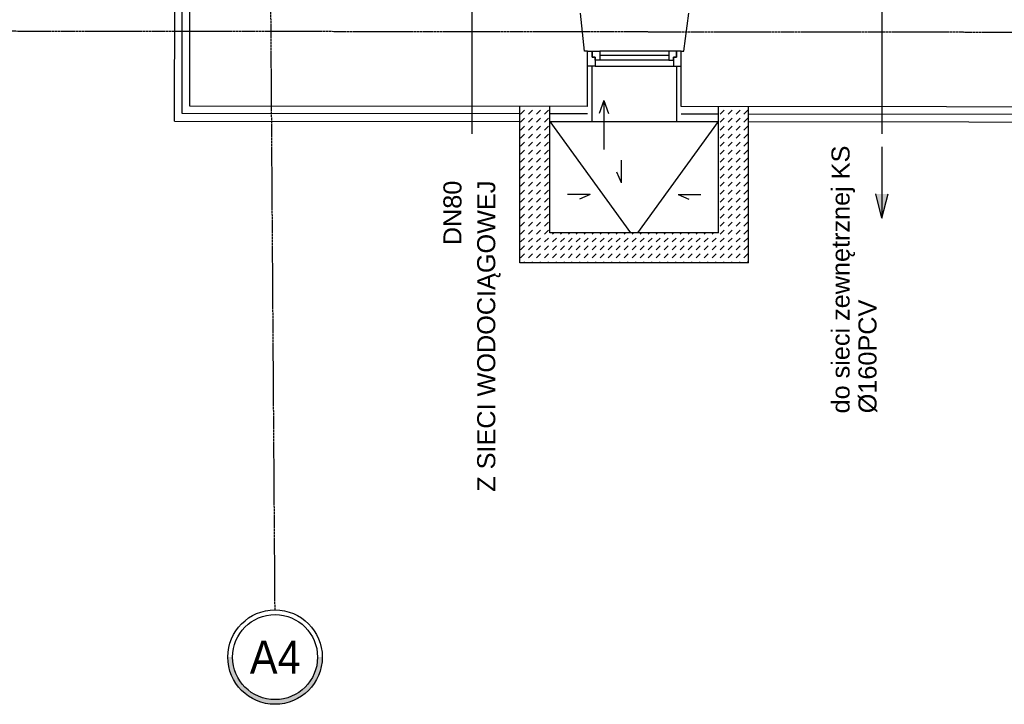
# Model space of a CAD drawing. Header units: inches. Extents: x -145354 to -97635, y 38777 to 78670.
# Tile 22 of 231: x -139867 to -139213, y 40369 to 40824. Entities that reach past the tile are written whole.
import ezdxf
from ezdxf.enums import TextEntityAlignment as Align

# ---------------------------------------------------------------- set-up
doc = ezdxf.new("R2010")
doc.units = ezdxf.units.IN
doc.header["$MEASUREMENT"] = 0
doc.linetypes.add('CENTER', pattern=[2, 1.25, -0.25, 0.25, -0.25])
doc.layers.get('0').update_dxf_attribs({"color": 101})
for name, color, linetype in [('beton_hatch', 145, 'Continuous'), ('Cieniutko', 8, 'Continuous'), ('Ins-kan', 54, 'Continuous'), ('Ins-went-opis', 141, 'Continuous'), ('Mkd-odpływy', 7, 'Continuous'), ('Okn---okna', 5, 'Continuous'), ('Os-osie glowne', 8, 'CENTER'), ('Os-osie-opis', 8, 'Continuous'), ('Sc-cegla pelna', 32, 'Continuous'), ('Sc-izolacja term-obrys', 132, 'Continuous'), ('Sc-izolacja term-styropian', 151, 'STYROPIAN-KA'), ('studzienki_widok', 52, 'Continuous')]:
    doc.layers.add(name, color=color, linetype=linetype)
doc.styles.add('dwg_opis duży', font='ARIAL.TTF', dxfattribs={"width": 0.9})
doc.styles.add('TYTUL2', font='ARIAL.TTF')
doc.linetypes.add('BATTING', pattern='A,0.0001,-0.1,[134,ltypeshp.shx,S=0.1,R=0,X=-0.1,Y=0],-0.2,[134,ltypeshp.shx,S=0.1,R=180,X=0.1,Y=0],-0.1', length=0.4001)
doc.linetypes.add('STYROPIAN-KA', pattern='A,0.0001,-0.1,[135,ltypeshp.shx,S=0.1,R=0,X=-0.1,Y=0],0,[135,ltypeshp.shx,S=0.1,R=180,X=0.1,Y=0],-0.1', length=0.2001)

# ---------------------------------------------------------------- blocks, each defined once
blk = doc.blocks.new('ramiak62')
at = {"layer": 'Okn---okna'}
for p, q in [((0, 54), (0, 8)), ((3, 54), (3, 8)), ((6, 54), (6, 8)), ((10, 5), (10, 57))]:
    blk.add_line(p, q, dxfattribs=at)
for points in [[(10, 57), (10, 62), (0, 62), (0, 59), (4, 59), (4, 57)], [(6, 54), (6, 57), (4, 57), (4, 59), (0, 59), (0, 57), (0, 54)], [(6, 8), (6, 5), (4, 5), (4, 3), (0, 3), (0, 5), (0, 8)], [(10, 5), (10, 0), (0, 0), (0, 3), (4, 3), (4, 5)]]:
    blk.add_lwpolyline(points, close=True, dxfattribs=at)
blk = doc.blocks.new('0630_STRZAŁKA')
at = {"ltscale": 0.5}
for points in [[(0, 0), (-3.03, -8.56)], [(0, 0), (0, -32.43)], [(0, 0), (3.03, -8.56)]]:
    blk.add_lwpolyline(points, dxfattribs=at)
blk = doc.blocks.new('_opis_osi_liczbowy')
blk.add_hatch(color=256).paths.add_polyline_path([(32, 32), (32, 28.8, -1), (32, -28.8), (32, -32, 1)])
for radius in [32, 28.8]:
    blk.add_circle((32, 0), radius)
at = {"style": 'dwg_opis duży', "width": 0.9}
blk.add_attdef('AXNAMEH', text='', height=22.4, rotation=90, dxfattribs=at).set_placement((32, 0), align=Align.MIDDLE_CENTER)
blk = doc.blocks.new('_vxkdjhgkljhkgjhk')
for q in [(14, 6), (30.2, 0)]:
    blk.add_line((0, 0), q)

msp = doc.modelspace()

# ---------------------------------------------------------------- hatches: boundary and pattern name
at = {"layer": 'beton_hatch'}
h = msp.add_hatch(dxfattribs=at)
h.set_pattern_fill('DASH', color=256, scale=30, angle=-135, style=0)
h.set_pattern_definition([(225, (-182127.8384, -101009.447), (-2e-15, -5.30330086), [3.75, -3.75])])
h.paths.add_polyline_path([(-139456.3, 40662.39), (-139456.3, 40682.39), (-139461.3, 40682.39), (-139461.3, 40662.39)])
h.paths.add_polyline_path([(-139382.8, 40766.24), (-139402.8, 40766.22), (-139402.8, 40682.39), (-139456.3, 40682.39), (-139456.3, 40662.39), (-139382.8, 40662.39)])
h.paths.add_polyline_path([(-139514.8, 40766.11), (-139534.8, 40766.09), (-139534.8, 40662.39), (-139461.3, 40662.39), (-139461.3, 40682.39), (-139514.8, 40682.39)])
at = {"layer": 'Mkd-odpływy'}
msp.add_hatch(color=256, dxfattribs=at).paths.add_polyline_path([(-139290.08, 40708.17), (-139298.42, 40708.17), (-139294.25, 40692.13)])

# ---------------------------------------------------------------- linework, layer by layer
at = {"layer": 'Cieniutko'}
for p, q in [((-139514.8, 40756.27), (-139461.3, 40682.39)), ((-139456.3, 40682.39), (-139402.8, 40756.16))]:
    msp.add_line(p, q, dxfattribs=at)
for points in [[(-139566.57, 40841.24), (-139566.57, 40748.16)], [(-139294.25, 40841.24), (-139294.25, 40748.16)]]:
    msp.add_lwpolyline(points, dxfattribs=at)
at = {"layer": 'Mkd-odpływy'}
for p, q in [((-139294.25, 40739.36), (-139294.25, 40692.13)), ((-139294.25, 40692.13), (-139298.42, 40708.17)), ((-139294.25, 40692.13), (-139290.08, 40708.17))]:
    msp.add_line(p, q, dxfattribs=at)
at = {"layer": 'Okn---okna'}
msp.add_line((-139486.72, 40756.24), (-139430.72, 40756.19), dxfattribs=at)
at = {"layer": 'Os-osie glowne'}
for p, q in [((-139697.36, 40431.76), (-139725.76, 44583.07)), ((-138190.25, 40814.38), (-143378.77, 40819.86))]:
    msp.add_line(p, q, dxfattribs=at)
at = {"layer": 'Sc-cegla pelna'}
for p, q in [((-139754.06, 40766.53), (-139753.35, 41447.44)), ((-139489.72, 40766.25), (-139754.06, 40766.53))]:
    msp.add_line(p, q, dxfattribs=at)
for points in [[(-139489.72, 40766.25), (-139489.72, 40803.06), (-139491.72, 40803.05), (-139494.4, 40828.26)], [(-139427.72, 40766.19), (-139427.72, 40802.99), (-139425.84, 40803), (-139422.42, 40828.18)], [(-138898.66, 40765.63), (-139427.72, 40766.19)]]:
    msp.add_lwpolyline(points, dxfattribs=at)
at = {"layer": 'Sc-izolacja term-obrys'}
msp.add_line((-139764.08, 40756.54), (-139763.39, 41410.1), dxfattribs=at)
for points in [[(-139514.8, 40756.27), (-139486.72, 40756.24), (-139486.72, 40792.99)], [(-139430.72, 40792.99), (-139430.72, 40756.19), (-139402.8, 40756.16)], [(-139764.08, 40756.54), (-139534.8, 40756.3)], [(-139382.8, 40756.14), (-138943.75, 40755.68)]]:
    msp.add_lwpolyline(points, dxfattribs=at)
at = {"layer": 'Sc-izolacja term-styropian', "linetype": 'BATTING', "ltscale": 0.25}
for p, q in [((-139759.07, 40761.54), (-139758.39, 41410.1)), ((-139534.8, 40761.3), (-139759.07, 40761.54)), ((-139489.72, 40761.25), (-139514.8, 40761.27))]:
    msp.add_line(p, q, dxfattribs=at)
for points in [[(-139402.8, 40761.16), (-139427.72, 40761.19)], [(-138943.75, 40760.68), (-139382.8, 40761.14)]]:
    msp.add_lwpolyline(points, dxfattribs=at)
at = {"layer": 'studzienki_widok'}
for p, q in [((-139534.8, 40662.39), (-139534.8, 40766.09)), ((-139514.8, 40682.39), (-139514.8, 40766.11)), ((-139402.8, 40682.39), (-139402.8, 40766.22)), ((-139382.8, 40662.39), (-139382.8, 40766.24)), ((-139402.8, 40682.39), (-139514.8, 40682.39)), ((-139382.8, 40662.39), (-139534.8, 40662.39))]:
    msp.add_line(p, q, dxfattribs=at)

# ---------------------------------------------------------------- block references
at = {"layer": 'Cieniutko', "linetype": 'Continuous', "yscale": 0.5, "zscale": 0.5}
for p, xscale, rotation in [((-139467.32, 40715.55), 0.5, 90), ((-139488.03, 40707.67), 0.5, 180), ((-139429.57, 40707.67), -0.5, 180)]:
    msp.add_blockref('_vxkdjhgkljhkgjhk', p, dxfattribs=dict(at, xscale=xscale, rotation=rotation))
at = {"layer": 'Ins-went-opis'}
msp.add_blockref('0630_STRZAŁKA', (-139478.95, 40770.09), dxfattribs=at)
at = {"layer": 'Okn---okna', "rotation": 270}
msp.add_blockref('ramiak62', (-139489.72, 40802.99), dxfattribs=at)
at = {"layer": 'Os-osie-opis'}
ref = msp.add_blockref('_opis_osi_liczbowy', (-139697.36, 40431.76), dxfattribs=dict(at, xscale=0.9799999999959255, yscale=0.9799999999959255, zscale=0.9799999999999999, rotation=270))
ref.add_attrib('AXNAMEH', 'A4', dxfattribs={"layer": '0', "height": 21.952, "style": 'dwg_opis duży', "width": 0.9}).set_placement((-139697.22, 40400.41), align=Align.MIDDLE_CENTER)

# ---------------------------------------------------------------- texts
at = {"layer": 'Ins-kan', "style": 'TYTUL2'}
for s, p in [('do sieci zewnętrznej KS', (-139315.76, 40562.28, 0)), ('DN80', (-139573.54, 40674.07, 0)), ('Z SIECI WODOCIĄGOWEJ', (-139551.09, 40510.24, 0)), ('%%C160PCV', (-139297.87, 40562.4, 0))]:
    msp.add_text(s, height=12, rotation=90, dxfattribs=at).set_placement(p)

doc.saveas('drawing.dxf')
